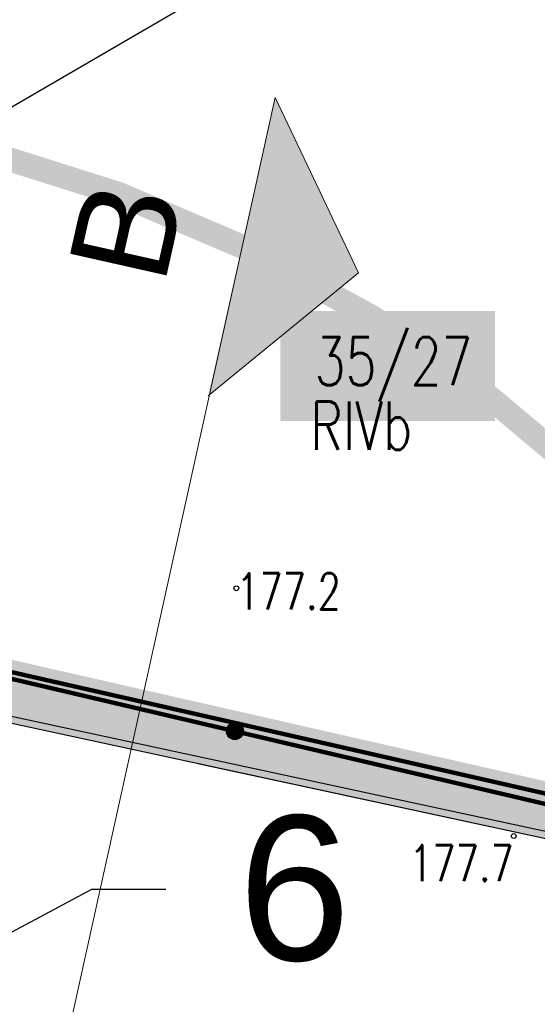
# Model space of a CAD drawing. Header units: metres. Extents: x 964 to 7125, y -212 to 9570.
# Tile 151 of 185: x 2335 to 2346, y 270 to 290. Entities that reach past the tile are written whole.
import ezdxf
from ezdxf import colors
from ezdxf.entities.mleader import LeaderData, LeaderLine
from ezdxf.enums import TextEntityAlignment as Align
from ezdxf.math import Vec2, Vec3

# ---------------------------------------------------------------- set-up
doc = ezdxf.new("R2010")
doc.units = ezdxf.units.M
for name, pattern in [('3901', [0]), ('CENTER2', [1.125, 0.75, -0.125, 0.125, -0.125]), ('CIĄGłA', [0]), ('DASH', [0.75, 0.5, -0.25]), ('HIDDEN', [0.375, 0.25, -0.125])]:
    doc.linetypes.add(name, pattern=pattern)
for name, color, linetype, lineweight in [('- AGP-1_OPISY', 7, 'Continuous', 13), ('AGP1_granica_opracow', 7, 'Continuous', 15), ('AGP1_HATCH', 7, 'Continuous', 5), ('AGP1_KRAWEZNIKI NOWE', 7, 'Continuous', 30), ('AGP1_OPISY', 7, 'Continuous', 13), ('LINIE PRZEKROJOWE', 7, 'Continuous', 9), ('PODKŁAD MAPA', 7, 'Continuous', 9)]:
    doc.layers.add(name, color=color, linetype=linetype, lineweight=lineweight)
for name, color, linetype in [('Budowlane - Opisy', 7, 'Continuous'), ('Dzialki', 7, 'Continuous'), ('Numery_dzialek', 7, 'Continuous'), ('Numery_konturow', 7, 'Continuous'), ('OT_Ogrodzenia', 7, 'Continuous'), ('OT_Rzedna', 7, 'Continuous'), ('ZP_strefy oddziaływania', 8, 'HIDDEN')]:
    doc.layers.add(name, color=color, linetype=linetype)
doc.styles.add('ARIAL', font='arial.ttf')
doc.styles.add('GENERATED_STYLE_1', font='arialbd.ttf', dxfattribs={"width": 0.999153})
doc.styles.get("Standard").update_dxf_attribs({"font": 'arial.ttf'})
doc.styles.add('STYL_ARIAL', font='simplex', dxfattribs={"width": 0.75, "oblique": 0.1})
doc.dimstyles.new('GENERATED_STYLE__61', dxfattribs={"dimtxt": 10, "dimasz": 9.5, "dimexe": 0.18, "dimexo": 0, "dimgap": 0.09, "dimtad": 0, "dimdec": 1, "dimzin": 0, "dimdsep": 46, "dimtxsty": 'GENERATED_STYLE_1', "dimblk": 'ARROWHEAD_1', "dimblk1": 'ARROWHEAD_1', "dimblk2": 'ARROWHEAD_1', "dimcen": 0.09, "dimclrd": 256, "dimclre": 256, "dimclrt": 256, "dimazin": 0, "dimtfac": 1, "dimtdec": 4, "dimtmove": 0, "dimatfit": 3, "dimfxl": 1, "dimtolj": 1, "dimtzin": 0, "dimarcsym": 0})

# ---------------------------------------------------------------- blocks, each defined once
blk = doc.blocks.new('OTRN')
at = {"color": 0}
blk.add_circle((0, 0), 0.05, dxfattribs=at)
blk = doc.blocks.new('MDCP 20240606')
at = {"layer": 'Dzialki', "color": 251, "true_color": 0x636466, "const_width": 0.09}
blk.add_lwpolyline([(6592064.28, 5737985.46), (6592011.58, 5737997.44)], dxfattribs=at)
at = {"layer": 'OT_Ogrodzenia', "color": 251, "linetype": '3901', "true_color": 0x636466, "const_width": 0.09}
blk.add_lwpolyline([(6592043.3533, 5737989.9944), (6592008.54, 5737998.15)], dxfattribs=at)
at = {"layer": 'OT_Ogrodzenia', "color": 251, "true_color": 0x636466}
for radius in [0.175, 0.1575, 0.14, 0.1225, 0.105, 0.0875, 0.07, 0.0525, 0.035]:
    blk.add_circle((6592036.051, 5737991.7051), radius, dxfattribs=at)
at = {"layer": 'OT_Rzedna', "color": 251, "true_color": 0x636466}
for p in [(6592036.08, 5737994.67), (6592041.84, 5737989.53)]:
    blk.add_blockref('OTRN', p, dxfattribs=at)
at = {"layer": 'Numery_dzialek', "color": 251, "true_color": 0x636466, "style": 'STYL_ARIAL', "width": 0.75}
blk.add_text('35/27', height=1, dxfattribs=at).set_placement((6592039.3449, 5737999.3808), align=Align.MIDDLE_CENTER)
at = {"layer": 'Numery_konturow', "color": 251, "true_color": 0x636466, "style": 'STYL_ARIAL', "width": 0.75}
blk.add_text('RIVb', height=1, dxfattribs=at).set_placement((6592037.6161, 5737998.5435), align=Align.TOP_LEFT)
at = {"layer": 'OT_Rzedna', "color": 251, "true_color": 0x636466, "style": 'STYL_ARIAL', "width": 0.75}
blk.add_text('177.2', height=0.75, dxfattribs=at).set_placement((6592036.08, 5737994.6075), align=Align.MIDDLE_LEFT)
blk.add_text('177.7', height=0.75, dxfattribs=at).set_placement((6592041.84, 5737989.3425), align=Align.TOP_RIGHT)
blk = doc.blocks.new('ARROWHEAD_1')
at = {"linetype": 'Continuous'}
blk.add_line((0, 0), (-1, 0), dxfattribs=at)
blk.add_circle((0, 0), 0.25, dxfattribs=at)
blk = doc.blocks.new('PRZEKRÓJ TERENU OPIS PZT')
at = {"true_color": 0x636466}
h = blk.add_hatch(color=251, dxfattribs=at)
h.dxf.hatch_style = 1
h.paths.add_polyline_path([(2797.016842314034, -21.7832641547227), (2793.845357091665, -19.29837133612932), (2800.1883275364, -19.29837133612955)])
at = {"color": 251, "true_color": 0x636466}
for points in [[(2712.743128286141, -19.58217211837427), (2800.1883275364, -19.29837133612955)], [(2793.845357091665, -19.29837133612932), (2797.016842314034, -21.7832641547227)], [(2800.1883275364, -19.29837133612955), (2797.016842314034, -21.7832641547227)]]:
    blk.add_lwpolyline(points, dxfattribs=at)
at = {"layer": 'AGP1_OPISY', "color": 251, "linetype": 'Continuous', "lineweight": 40, "true_color": 0x636466, "insert": (2795.859452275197, -17.90746467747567), "char_height": 2.051999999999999, "attachment_point": 7, "style": 'ARIAL', "bg_fill": 3, "box_fill_scale": 1.5, "bg_fill_color": 256, "bg_fill_transparency": 0}
blk.add_mtext('B', dxfattribs=at)

msp = doc.modelspace()

# ---------------------------------------------------------------- hatches: boundary and pattern name
at = {"layer": 'AGP1_HATCH', "transparency": 33554625}
h = msp.add_hatch(dxfattribs=at)
h.set_pattern_fill('GRASS', color=64, scale=0.02)
h.set_pattern_definition([(90, (0, 0), (-0.3592102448, 0.3592102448), [0.09525, -0.6231704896]), (45, (0, 0), (-0.3592102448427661, 0.3592102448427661), [0.09525, -0.41275]), (135, (0, 0), (-0.3592102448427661, -0.3592102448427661), [0.09525, -0.41275])])
edge = h.paths.add_edge_path()
edge.add_line((2315.150836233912, 281.1750997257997), (2314.856551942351, 280.103738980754))
edge.add_arc((2352.342238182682, 442.3996465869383), 166.5687194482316, 256.9943948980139, 258.1500133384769)
edge.add_line((2318.137356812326, 279.3807385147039), (2318.417150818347, 279.3204852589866))
edge.add_line((2318.417150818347, 279.3204852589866), (2318.535039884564, 279.8679188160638))
edge.add_line((2318.535039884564, 279.8679188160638), (2320.157837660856, 279.5184515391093))
edge.add_line((2320.157837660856, 279.5184515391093), (2320.039948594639, 278.9710179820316))
edge.add_line((2320.039948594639, 278.9710179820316), (2330.588219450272, 276.6994623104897))
edge.add_line((2330.588219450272, 276.6994623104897), (2331.619351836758, 277.4314030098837))
edge.add_line((2331.619351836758, 277.4314030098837), (2315.150836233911, 281.1750997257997))
edge = h.paths.add_edge_path()
edge.add_line((2331.619351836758, 277.4314030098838), (2330.588219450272, 276.6994623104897))
edge.add_line((2330.588219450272, 276.6994623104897), (2358.796247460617, 270.6249021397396))
edge.add_arc((2356.301108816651, 261.9819229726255), 8.995932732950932, -9.899978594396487, 73.89711847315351, ccw=False)
edge.add_line((2365.163086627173, 260.4352636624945), (2358.403775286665, 230.8202579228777))
edge.add_line((2358.403775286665, 230.8202579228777), (2357.767941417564, 230.9653696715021))
edge.add_line((2357.767941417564, 230.9653696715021), (2356.388755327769, 224.9226379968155))
edge.add_line((2356.388755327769, 224.9226379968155), (2352.156792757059, 225.8885363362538))
edge.add_line((2352.156792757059, 225.8885363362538), (2353.531503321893, 231.9116583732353))
edge.add_line((2353.531503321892, 231.9116583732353), (2350.146303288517, 230.9890328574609))
edge.add_line((2350.146303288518, 230.9890328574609), (2346.349036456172, 231.8557167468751))
edge.add_line((2346.349036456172, 231.8557167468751), (2345.938102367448, 230.055260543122))
edge.add_line((2345.938102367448, 230.055260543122), (2341.217741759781, 231.1293036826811))
edge.add_line((2341.217741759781, 231.1293036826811), (2341.629397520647, 232.9329218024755))
edge.add_line((2341.629397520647, 232.9329218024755), (2335.556457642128, 234.3190027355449))
edge.add_line((2335.556457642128, 234.3190027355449), (2333.821674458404, 235.4907377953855))
edge.add_arc((2333.32198439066, 234.8031445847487), 0.8499850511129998, 53.99321822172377, 167.1431079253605)
edge.add_line((2332.493309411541, 234.9922804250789), (2331.202711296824, 229.3376865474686))
edge.add_line((2331.202711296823, 229.3376865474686), (2327.059263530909, 230.2833823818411))
edge.add_line((2327.059263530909, 230.2833823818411), (2327.426416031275, 231.892015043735))
edge.add_line((2327.426416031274, 231.892015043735), (2308.269704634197, 236.2643211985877))
edge.add_line((2308.269704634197, 236.2643211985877), (2308.269381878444, 236.2643948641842))
edge.add_line((2308.269381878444, 236.2643948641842), (2308.703289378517, 238.1655061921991))
edge.add_line((2308.703289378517, 238.1655061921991), (2304.803255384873, 239.0556455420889))
edge.add_line((2304.803255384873, 239.0556455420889), (2305.515308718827, 242.175417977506))
edge.add_line((2305.515308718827, 242.175417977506), (2310.726066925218, 262.8037986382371))
edge.add_arc((2307.962861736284, 263.5017936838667), 2.849999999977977, 345.8234528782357, 357.692915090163)
edge.add_line((2310.810551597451, 263.3870659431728), (2310.904778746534, 265.7259047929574))
edge.add_line((2310.904778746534, 265.7259047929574), (2302.380836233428, 234.6850997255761))
edge.add_line((2302.380836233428, 234.6850997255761), (2356.790836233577, 222.3150997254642))
edge.add_line((2356.790836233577, 222.3150997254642), (2367.850836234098, 269.1950997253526))
edge.add_line((2367.850836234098, 269.1950997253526), (2331.619351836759, 277.4314030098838))
at = {"layer": 'AGP1_HATCH', "true_color": 0x636466, "transparency": 33554477}
h = msp.add_hatch(color=251, dxfattribs=at)
h.dxf.hatch_style = 1
h.paths.add_polyline_path([(2354.511158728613, 225.8640364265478), (2352.756286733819, 226.2645664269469), (2353.9734530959, 231.5974276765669), (2355.728324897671, 231.1968974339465)], flags=16)
edge = h.paths.add_edge_path()
edge.add_arc((2357.446269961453, 465.5645542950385), 190.2882127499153, 257.0703403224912, 258.0782477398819)
edge.add_line((2318.137356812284, 279.3807385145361), (2358.791946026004, 270.6258284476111))
edge.add_line((2358.791946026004, 270.6258284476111), (2358.797105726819, 270.6246543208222))
edge.add_arc((2356.301108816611, 261.981922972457), 8.99593273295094, -9.899978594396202, 73.8914287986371, ccw=False)
edge.add_line((2365.163086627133, 260.4352636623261), (2358.403775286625, 230.8202579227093))
edge.add_line((2358.403775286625, 230.8202579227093), (2357.767941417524, 230.9653696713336))
edge.add_line((2357.767941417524, 230.9653696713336), (2356.388755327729, 224.9226379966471))
edge.add_line((2356.388755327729, 224.9226379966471), (2352.158497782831, 225.8924517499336))
edge.add_line((2352.158497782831, 225.8924517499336), (2353.537669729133, 231.93512077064))
edge.add_line((2353.537669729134, 231.93512077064), (2353.531503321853, 231.9116583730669))
edge.add_line((2353.531503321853, 231.9116583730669), (2350.146303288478, 230.9890328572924))
edge.add_line((2350.146303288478, 230.9890328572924), (2346.349036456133, 231.8557167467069))
edge.add_line((2346.349036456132, 231.8557167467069), (2345.938102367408, 230.0552605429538))
edge.add_line((2345.938102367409, 230.0552605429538), (2341.217741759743, 231.1293036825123))
edge.add_line((2341.217741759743, 231.1293036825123), (2341.629397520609, 232.9329218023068))
edge.add_line((2341.629397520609, 232.9329218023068), (2335.556457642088, 234.3190027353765))
edge.add_line((2335.556457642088, 234.3190027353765), (2333.821674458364, 235.4907377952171))
edge.add_arc((2333.32198439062, 234.8031445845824), 0.8499850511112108, 53.99321822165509, 167.1431079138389)
edge.add_line((2332.493309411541, 234.9922804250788), (2331.202711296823, 229.3376865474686))
edge.add_line((2331.202711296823, 229.3376865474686), (2327.059263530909, 230.2833823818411))
edge.add_line((2327.059263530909, 230.2833823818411), (2327.426416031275, 231.892015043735))
edge.add_line((2327.426416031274, 231.892015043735), (2308.269704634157, 236.2643211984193))
edge.add_line((2308.269704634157, 236.2643211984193), (2308.269436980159, 236.2646362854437))
edge.add_line((2308.269436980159, 236.2646362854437), (2308.703344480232, 238.1657476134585))
edge.add_line((2308.703344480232, 238.1657476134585), (2304.803255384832, 239.0556455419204))
edge.add_line((2304.803255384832, 239.0556455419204), (2305.515308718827, 242.175417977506))
edge.add_line((2305.515308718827, 242.175417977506), (2310.726066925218, 262.8037986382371))
edge.add_arc((2307.962861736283, 263.5017936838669), 2.849999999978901, 345.8234528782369, 357.6929150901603)
edge.add_line((2310.810551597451, 263.3870659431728), (2310.905258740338, 265.7378188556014))
edge.add_line((2310.905258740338, 265.7378188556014), (2311.0811460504, 266.3773577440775))
edge.add_line((2311.0811460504, 266.3773577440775), (2310.960430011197, 263.3810276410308))
edge.add_arc((2307.962861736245, 263.501793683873), 3.000000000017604, 345.82345287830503, 357.69291509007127, ccw=False)
edge.add_line((2310.871498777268, 262.7670620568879), (2305.661548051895, 242.1420404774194))
edge.add_line((2305.661548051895, 242.1420404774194), (2308.586334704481, 241.4744904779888))
edge.add_arc((2308.361269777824, 240.497337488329), 1.002737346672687, -9.8722114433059, 77.02943066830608, ccw=False)
edge.add_line((2309.349159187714, 240.3254168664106), (2308.449277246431, 236.3771931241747))
edge.add_line((2308.449277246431, 236.3771931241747), (2331.457001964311, 231.1259360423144))
edge.add_line((2331.457001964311, 231.1259360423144), (2332.347070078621, 235.0256579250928))
edge.add_arc((2333.32198439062, 234.8031445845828), 0.9999850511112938, 54.147005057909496, 167.143107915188, ccw=False)
edge.add_line((2333.907683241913, 235.6136548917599), (2335.617176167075, 234.4590017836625))
edge.add_line((2335.617176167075, 234.4590017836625), (2350.143080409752, 231.1436258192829))
edge.add_line((2350.143080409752, 231.1436258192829), (2353.569341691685, 232.0774424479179))
edge.add_line((2353.569341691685, 232.0774424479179), (2358.290913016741, 230.999872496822))
edge.add_line((2358.290913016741, 230.999872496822), (2365.015982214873, 260.4648509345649))
edge.add_arc((2356.301108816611, 261.9819229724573), 8.845932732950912, 350.1249919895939, 433.863969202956)
edge.add_line((2358.759559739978, 270.4793664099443), (2318.047129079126, 279.246415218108))
edge.add_arc((2352.342238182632, 442.3996465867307), 166.7187194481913, 256.9978913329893, 258.1291453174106, ccw=False)
edge.add_line((2314.832707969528, 279.9552974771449), (2314.868391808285, 280.1010047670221))

# ---------------------------------------------------------------- linework, layer by layer
at = {"layer": '- AGP-1_OPISY', "color": 18, "linetype": 'CIĄGłA', "lineweight": 0, "true_color": 0x000000}
msp.add_lwpolyline([(2358.759559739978, 270.4793664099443), (2338.851878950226, 274.7663030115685)], dxfattribs=at)
at = {"layer": 'AGP1_granica_opracow', "color": 5, "linetype": 'CENTER2', "lineweight": 9, "ltscale": 5, "const_width": 0.5}
msp.add_lwpolyline([(2367.850836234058, 269.1950997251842), (2315.150836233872, 281.1750997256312), (2302.380836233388, 234.6850997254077), (2356.790836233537, 222.3150997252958), (2367.850836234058, 269.1950997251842)], dxfattribs=at)
at = {"layer": 'AGP1_KRAWEZNIKI NOWE', "color": 18, "linetype": 'CIĄGłA', "true_color": 0x000000}
for p, q in [((2358.759559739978, 270.4793664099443), (2318.047129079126, 279.246415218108)), ((2318.137356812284, 279.3807385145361), (2358.791946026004, 270.6258284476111))]:
    msp.add_line(p, q, dxfattribs=at)

# ---------------------------------------------------------------- block references
at = {"layer": 'PODKŁAD MAPA', "linetype": 'ByBlock'}
msp.add_blockref('MDCP 20240606', (-6589696.429163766, -5737716.264900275), dxfattribs=at)

# ---------------------------------------------------------------- leaders
at = {"layer": 'AGP1_OPISY'}
ml = msp.add_multileader_mtext('Standard', dxfattribs=at)
ml.set_content('ZNAK PODŚWIETLANY\\P"WJAZD/WYJAZD"', color=256, style='ARIAL')
ml.set_leader_properties()
ml.build(insert=Vec2(0, 0))
ml.multileader.update_dxf_attribs({"arrow_head_size": 1})
ctx = ml.context
ctx.base_point, ctx.char_height, ctx.arrow_head_size, ctx.landing_gap_size, ctx.plane_origin = Vec3(2344.577654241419, 293.7986883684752), 1, 1, 0.08, Vec3(2365.207630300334, 285.6990492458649)
ctx.text_align_type = 1
notes = []
notes.append((ctx, [(0, (1, 1, 0), (2344.277370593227, 293.7986883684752), (1, 0), 0.3002836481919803, [(0, [(2319.604941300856, 279.4329491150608)], 0, [])])]))
ctx.mtext.insert, ctx.mtext.width, ctx.mtext.defined_height, ctx.mtext.alignment, ctx.mtext.flow_direction = Vec3(2352.245307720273, 294.3072149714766), 22.31043766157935, 9.297092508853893, 2, 5
at = {"layer": 'Budowlane - Opisy', "color": 18, "lineweight": 15, "true_color": 0x000000, "annotation_type": 0, "has_hookline": 1, "hookline_direction": 0, "text_width": 13.96197194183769}
msp.add_leader([(2310.886798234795, 275.8181277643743), (2319.095216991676, 306.6752016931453), (2321.776364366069, 306.6752016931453)], dimstyle='GENERATED_STYLE__61', override={"dimasz": 0.1, "dimldrblk": 'DotSmall'}, dxfattribs=at)
for ctx, leaders in notes:
    for number, flags, end, landing, length, lines in leaders:
        leader = LeaderData()
        leader.index, (leader.has_last_leader_line, leader.has_dogleg_vector, leader.attachment_direction) = number, flags
        leader.last_leader_point, leader.dogleg_vector, leader.dogleg_length = Vec3(end), Vec3(landing), length
        for number, points, colour, breaks in lines:
            line = LeaderLine()
            line.index, line.vertices, line.color, line.breaks = number, Vec3.list(points), colors.encode_raw_color(colour), breaks
            leader.lines.append(line)
        ctx.leaders.append(leader)

# ---------------------------------------------------------------- next in the draw order: block references
at = {"layer": 'LINIE PRZEKROJOWE', "color": 18, "linetype": 'CIĄGłA', "lineweight": 5, "true_color": 0x000000, "rotation": 77.33843703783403}
msp.add_blockref('PRZEKRÓJ TERENU OPIS PZT', (1707.851044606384, -2439.27793463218), dxfattribs=at)

# ---------------------------------------------------------------- next in the draw order: hatches: boundary and pattern name
at = {"linetype": 'CIĄGłA', "lineweight": 5, "transparency": 33554534}
h = msp.add_hatch(color=2, dxfattribs=at)
h.dxf.hatch_style = 1
h.paths.add_polyline_path([(2340.56166307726, 284.1589221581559), (2345.02060982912, 284.1589221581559), (2345.02060982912, 281.876585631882), (2340.56166307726, 281.876585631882)])

# ---------------------------------------------------------------- next in the draw order: linework, layer by layer
at = {"layer": 'ZP_strefy oddziaływania', "color": 3, "linetype": 'DASH', "lineweight": 9, "ltscale": 5, "transparency": 33554610, "const_width": 0.4999999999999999}
msp.add_lwpolyline([(2305.990416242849, 236.0114056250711), (2306.69982676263, 235.3538126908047, 0.4142135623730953), (2349.095785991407, 236.9608724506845), (2349.5036749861, 237.4009026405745, 0.414213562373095), (2347.896615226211, 279.7968618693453), (2347.187204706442, 280.4544548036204, 0.4142135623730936), (2304.791245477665, 278.8473950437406), (2304.383356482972, 278.4073648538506, 0.4142135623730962)], format="xyb", close=True, dxfattribs=at)

# ---------------------------------------------------------------- next in the draw order: leaders
at = {"layer": 'ZP_strefy oddziaływania', "color": 217, "linetype": 'CIĄGłA', "lineweight": 9, "ltscale": 5, "true_color": 0x93278f, "transparency": 33554687}
ml = msp.add_multileader_mtext('Standard', dxfattribs=at)
ml.set_content('6', color=(147, 39, 143))
ml.set_leader_properties()
ml.build(insert=Vec2(0, 0))
ml.multileader.update_dxf_attribs({"arrow_head_size": 3})
ctx = ml.context
ctx.base_point, ctx.char_height, ctx.arrow_head_size, ctx.landing_gap_size, ctx.plane_origin = Vec3(2338.190683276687, 272.1628281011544), 3, 3, 1.5, Vec3(2320.167177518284, 236.0263473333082)
notes = []
notes.append((ctx, [(0, (1, 1, 0), (2336.651129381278, 272.1628281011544), (1, 0), 1.539553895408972, [(0, [(2329.137103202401, 268.1742637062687)], 0, [])])]))
ctx.mtext.insert, ctx.mtext.flow_direction = Vec3(2339.690683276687, 273.6884079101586), 5
for ctx, leaders in notes:
    for number, flags, end, landing, length, lines in leaders:
        leader = LeaderData()
        leader.index, (leader.has_last_leader_line, leader.has_dogleg_vector, leader.attachment_direction) = number, flags
        leader.last_leader_point, leader.dogleg_vector, leader.dogleg_length = Vec3(end), Vec3(landing), length
        for number, points, colour, breaks in lines:
            line = LeaderLine()
            line.index, line.vertices, line.color, line.breaks = number, Vec3.list(points), colors.encode_raw_color(colour), breaks
            leader.lines.append(line)
        ctx.leaders.append(leader)

doc.saveas('drawing.dxf')
